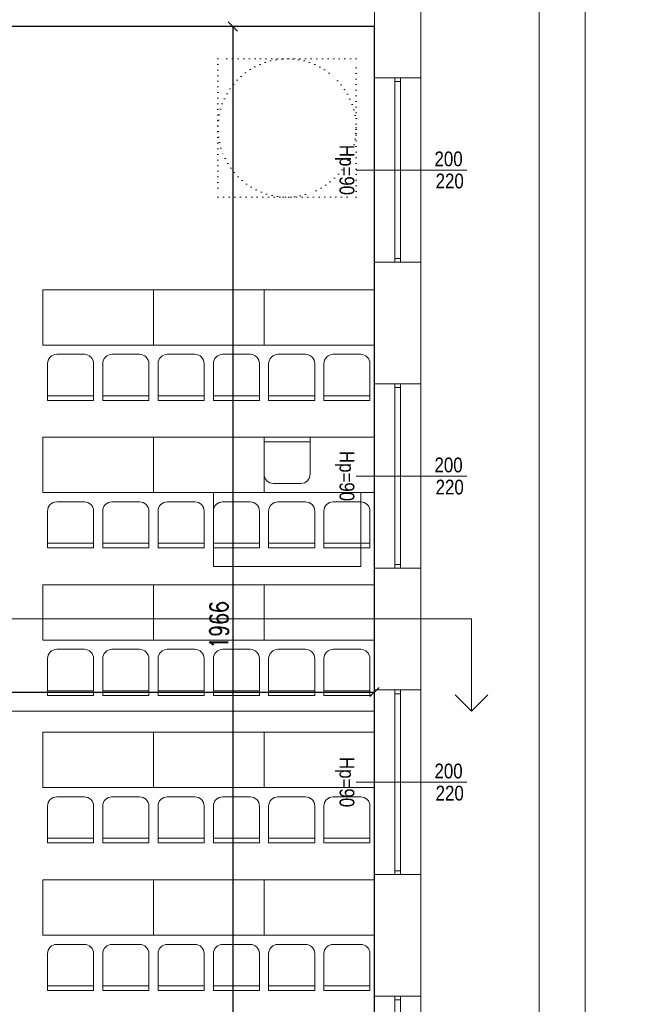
# Model space of a CAD drawing. Header units: metres. Extents: x 8472212 to 8494180, y 5728195 to 5779639.
# Tile 28 of 106: x 8477964 to 8478638, y 5734687 to 5735755. Entities that reach past the tile are written whole.
import ezdxf
from ezdxf import colors
from ezdxf.entities.mleader import LeaderData, LeaderLine
from ezdxf.enums import TextEntityAlignment as Align
from ezdxf.math import Vec2, Vec3

# ---------------------------------------------------------------- set-up
doc = ezdxf.new("R2010")
doc.units = ezdxf.units.M
doc.header["$MEASUREMENT"] = 0
doc.linetypes.add('ACAD_ISO07W100', pattern=[3, 0, -3])
doc.layers.get('0').update_dxf_attribs({"color": 250, "linetype": 'CONTINUOUS'})
doc.layers.get('Defpoints').update_dxf_attribs({"linetype": 'CONTINUOUS'})
doc.layers.add('!!powierzchnie', color=31, linetype='CONTINUOUS', plot=False)
for name, color, linetype, lineweight in [('!działowe', 253, 'CONTINUOUS', 13), ('!opisy', 255, 'CONTINUOUS', 9), ('!parapety', 21, 'CONTINUOUS', 9), ('!stolarka zew', 4, 'CONTINUOUS', 9), ('!ściany konstrukcyjne', 7, 'CONTINUOUS', 18), ('0A_MJ_tabelka', 252, 'CONTINUOUS', 5), ('0A_NIEwidoczne', 222, 'CONTINUOUS', 0), ('opisy', 2, 'CONTINUOUS', 5), ('opisy ramki linie', 101, 'CONTINUOUS', 5)]:
    doc.layers.add(name, color=color, linetype=linetype, lineweight=lineweight)
doc.layers.add('!montaz', color=253, linetype='CONTINUOUS', lineweight=9, transparency=0.5)
doc.styles.add('opis mały', font='ARIALN.TTF', dxfattribs={"height": 16})
doc.styles.get("Standard").update_dxf_attribs({"font": 'Simplex.SHX', "width": 0.75})
doc.linetypes.add('ZYGZAK', pattern='A,0.0001,-0.2,[131,ltypeshp.shx,S=0.2,R=0,X=-0.2,Y=0],-0.4,[131,ltypeshp.shx,S=0.2,R=180,X=0.2,Y=0],-0.2', length=0.8001)
doc.dimstyles.new('ISO-25', dxfattribs={"dimtxt": 20, "dimasz": 10, "dimexe": 1.25, "dimexo": 0.625, "dimgap": 5, "dimtad": 1, "dimdec": 0, "dimtxsty": 'Standard', "dimblk": 'OBLIQUE', "dimcen": 2.5, "dimse1": 1, "dimse2": 1, "dimadec": 0, "dimazin": 0, "dimtfac": 1, "dimtdec": 0, "dimtmove": 0, "dimatfit": 3, "dimfxl": 1, "dimarcsym": 0})

# ---------------------------------------------------------------- blocks, each defined once
blk = doc.blocks.new('_Oblique')
at = {"color": 0, "linetype": 'ByBlock', "lineweight": -2}
blk.add_line((-0.5, -0.5), (0.5, 0.5), dxfattribs=at)
blk = doc.blocks.new('*D536')
at = {"layer": '!opisy', "color": 0, "linetype": 'Continuous', "lineweight": -2, "transparency": 16777216}
blk.add_line((8478399.5, 5736637.7), (8475874.5, 5736637.7), dxfattribs=at)
at = {"layer": 'Defpoints', "color": 0, "linetype": 'Continuous', "transparency": 16777216}
for p in [(8475874.5, 5736637.7), (8478399.5, 5736348.2), (8475874.5, 5735348.2)]:
    blk.add_point(p, dxfattribs=at)
at = {"layer": '!opisy', "color": 0, "linetype": 'Continuous', "lineweight": -2, "transparency": 16777216, "xscale": 10, "yscale": 10, "zscale": 10, "rotation": 180}
blk.add_blockref('_Oblique', (8475874.5, 5736637.7), dxfattribs=at)
at = {"layer": '!opisy', "color": 0, "linetype": 'Continuous', "lineweight": -2, "transparency": 16777216, "xscale": 10, "yscale": 10, "zscale": 10}
blk.add_blockref('_Oblique', (8478399.5, 5736637.7), dxfattribs=at)
at = {"layer": '!opisy', "color": 0, "linetype": 'Continuous', "transparency": 16777216, "insert": (8477137, 5736652.7), "char_height": 20, "attachment_point": 5}
blk.add_mtext('2525', dxfattribs=at)
blk = doc.blocks.new('*D538')
at = {"layer": '!opisy', "color": 0, "linetype": 'Continuous', "lineweight": -2, "transparency": 16777216}
blk.add_line((8477399.5, 5735025.5), (8478349.5, 5735025.5), dxfattribs=at)
at = {"layer": 'Defpoints', "color": 0, "linetype": 'Continuous', "transparency": 16777216}
for p in [(8477399.5, 5735692.3), (8478349.5, 5735692.3), (8478349.5, 5735025.5)]:
    blk.add_point(p, dxfattribs=at)
at = {"layer": '!opisy', "color": 0, "linetype": 'Continuous', "lineweight": -2, "transparency": 16777216, "xscale": 10, "yscale": 10, "zscale": 10, "rotation": 180}
blk.add_blockref('_Oblique', (8477399.5, 5735025.5), dxfattribs=at)
at = {"layer": '!opisy', "color": 0, "linetype": 'Continuous', "lineweight": -2, "transparency": 16777216, "xscale": 10, "yscale": 10, "zscale": 10}
blk.add_blockref('_Oblique', (8478349.5, 5735025.5), dxfattribs=at)
at = {"layer": '!opisy', "color": 0, "linetype": 'Continuous', "transparency": 16777216, "insert": (8477874.5, 5735040.5), "char_height": 20, "attachment_point": 5}
blk.add_mtext('950', dxfattribs=at)
blk = doc.blocks.new('*D539')
at = {"layer": '!opisy', "color": 0, "linetype": 'Continuous', "lineweight": -2, "transparency": 16777216}
blk.add_line((8478195.7, 5735747.3), (8478195.7, 5733781.8), dxfattribs=at)
at = {"layer": 'Defpoints', "color": 0, "linetype": 'Continuous', "transparency": 16777216}
for p in [(8477399.5, 5735747.3), (8477399.5, 5733781.8), (8478195.7, 5733781.8)]:
    blk.add_point(p, dxfattribs=at)
at = {"layer": '!opisy', "color": 0, "linetype": 'Continuous', "lineweight": -2, "transparency": 16777216, "xscale": 10, "yscale": 10, "zscale": 10}
for p, rotation in [((8478195.7, 5735747.3), 90), ((8478195.7, 5733781.8), 270)]:
    blk.add_blockref('_Oblique', p, dxfattribs=dict(at, rotation=rotation))
at = {"layer": '!opisy', "color": 0, "linetype": 'Continuous', "transparency": 16777216, "insert": (8478180.7, 5735098.3), "char_height": 20, "attachment_point": 5, "rotation": 90}
blk.add_mtext('1966', dxfattribs=at)
blk = doc.blocks.new('*U446')
at = {"layer": '!parapety'}
for p, q in [((7761.5, -4380.1), (7961.5, -4380.1)), ((7761.5, -4430.1), (7961.5, -4430.1))]:
    blk.add_line(p, q, dxfattribs=at)
at = {"layer": '!stolarka zew'}
for p, q in [((7961.5, -4402.1), (7761.5, -4402.1)), ((7961.5, -4408.1), (7761.5, -4408.1)), ((7765.5, -4402.1), (7765.5, -4408.1)), ((7957.5, -4402.1), (7957.5, -4408.1))]:
    blk.add_line(p, q, dxfattribs=at)
at = {"layer": '!ściany konstrukcyjne'}
for p, q in [((7761.5, -4430.1), (7761.5, -4380.1)), ((7961.5, -4430.1), (7961.5, -4380.1))]:
    blk.add_line(p, q, dxfattribs=at)
at = {"layer": 'opisy ramki linie'}
for p, q in [((7861.5, -4330.1), (7861.5, -4380.1)), ((7861.5, -4380.1), (7861.5, -4450.1))]:
    blk.add_line(p, q, dxfattribs=at)
at = {"layer": 'opisy', "style": 'opis mały', "flags": 8}
for tag, p in [('SZEROKOŚĆ_OKNO', (7857.5, -4365.1)), ('WYSOKOŚĆ_OKNO', (7881.5, -4363.9))]:
    blk.add_attdef(tag, p, '', height=16, rotation=90, dxfattribs=at)
blk.add_attdef('WYSOKOŚĆ_PARAPETU', text='', height=16, dxfattribs=at).set_placement((7861.5, -4460.1), align=Align.MIDDLE_CENTER)
blk = doc.blocks.new('*U447')
at = {"layer": '!parapety'}
for p, q in [((7761.5, -4380.1), (7961.5, -4380.1)), ((7761.5, -4430.1), (7961.5, -4430.1))]:
    blk.add_line(p, q, dxfattribs=at)
at = {"layer": '!stolarka zew'}
for p, q in [((7961.5, -4402.1), (7761.5, -4402.1)), ((7961.5, -4408.1), (7761.5, -4408.1)), ((7765.5, -4402.1), (7765.5, -4408.1)), ((7957.5, -4402.1), (7957.5, -4408.1))]:
    blk.add_line(p, q, dxfattribs=at)
at = {"layer": '!ściany konstrukcyjne'}
for p, q in [((7761.5, -4430.1), (7761.5, -4380.1)), ((7961.5, -4430.1), (7961.5, -4380.1))]:
    blk.add_line(p, q, dxfattribs=at)
at = {"layer": 'opisy ramki linie'}
for p, q in [((7861.5, -4330.1), (7861.5, -4380.1)), ((7861.5, -4380.1), (7861.5, -4450.1))]:
    blk.add_line(p, q, dxfattribs=at)
at = {"layer": 'opisy', "style": 'opis mały', "flags": 8}
for tag, p in [('SZEROKOŚĆ_OKNO', (7857.5, -4365.1)), ('WYSOKOŚĆ_OKNO', (7881.5, -4363.9))]:
    blk.add_attdef(tag, p, '', height=16, rotation=90, dxfattribs=at)
blk.add_attdef('WYSOKOŚĆ_PARAPETU', text='', height=16, dxfattribs=at).set_placement((7861.5, -4460.1), align=Align.MIDDLE_CENTER)
blk = doc.blocks.new('*U448')
at = {"layer": '!parapety'}
for p, q in [((7761.5, -4380.1), (7961.5, -4380.1)), ((7761.5, -4430.1), (7961.5, -4430.1))]:
    blk.add_line(p, q, dxfattribs=at)
at = {"layer": '!stolarka zew'}
for p, q in [((7961.5, -4402.1), (7761.5, -4402.1)), ((7961.5, -4408.1), (7761.5, -4408.1)), ((7765.5, -4402.1), (7765.5, -4408.1)), ((7957.5, -4402.1), (7957.5, -4408.1))]:
    blk.add_line(p, q, dxfattribs=at)
at = {"layer": '!ściany konstrukcyjne'}
for p, q in [((7761.5, -4430.1), (7761.5, -4380.1)), ((7961.5, -4430.1), (7961.5, -4380.1))]:
    blk.add_line(p, q, dxfattribs=at)
at = {"layer": 'opisy ramki linie'}
for p, q in [((7861.5, -4330.1), (7861.5, -4380.1)), ((7861.5, -4380.1), (7861.5, -4450.1))]:
    blk.add_line(p, q, dxfattribs=at)
at = {"layer": 'opisy', "style": 'opis mały', "flags": 8}
for tag, p in [('SZEROKOŚĆ_OKNO', (7857.5, -4365.1)), ('WYSOKOŚĆ_OKNO', (7881.5, -4363.9))]:
    blk.add_attdef(tag, p, '', height=16, rotation=90, dxfattribs=at)
blk.add_attdef('WYSOKOŚĆ_PARAPETU', text='', height=16, dxfattribs=at).set_placement((7861.5, -4460.1), align=Align.MIDDLE_CENTER)
blk = doc.blocks.new('*U449')
at = {"layer": '!parapety'}
for p, q in [((7761.5, -4380.1), (7961.5, -4380.1)), ((7761.5, -4430.1), (7961.5, -4430.1))]:
    blk.add_line(p, q, dxfattribs=at)
at = {"layer": '!stolarka zew'}
for p, q in [((7961.5, -4402.1), (7761.5, -4402.1)), ((7961.5, -4408.1), (7761.5, -4408.1)), ((7765.5, -4402.1), (7765.5, -4408.1)), ((7957.5, -4402.1), (7957.5, -4408.1))]:
    blk.add_line(p, q, dxfattribs=at)
at = {"layer": '!ściany konstrukcyjne'}
for p, q in [((7761.5, -4430.1), (7761.5, -4380.1)), ((7961.5, -4430.1), (7961.5, -4380.1))]:
    blk.add_line(p, q, dxfattribs=at)
at = {"layer": 'opisy ramki linie'}
for p, q in [((7861.5, -4330.1), (7861.5, -4380.1)), ((7861.5, -4380.1), (7861.5, -4450.1))]:
    blk.add_line(p, q, dxfattribs=at)
at = {"layer": 'opisy', "style": 'opis mały', "flags": 8}
for tag, p in [('SZEROKOŚĆ_OKNO', (7857.5, -4365.1)), ('WYSOKOŚĆ_OKNO', (7881.5, -4363.9))]:
    blk.add_attdef(tag, p, '', height=16, rotation=90, dxfattribs=at)
blk.add_attdef('WYSOKOŚĆ_PARAPETU', text='', height=16, dxfattribs=at).set_placement((7861.5, -4460.1), align=Align.MIDDLE_CENTER)
blk = doc.blocks.new('_Dot')
at = {"color": 0, "linetype": 'ByBlock', "lineweight": -2}
blk.add_line((-0.5, 0), (-1, 0), dxfattribs=at)
at = {"color": 0, "linetype": 'ByBlock', "const_width": 0.5}
blk.add_lwpolyline([(-0.25, 0, 1), (0.25, 0, 1)], format="xyb", close=True, dxfattribs=at)

msp = doc.modelspace()

# ---------------------------------------------------------------- linework, layer by layer
at = {"layer": '!!powierzchnie', "linetype": 'Continuous'}
msp.add_lwpolyline([(8477399.5, 5735747.3), (8477399.5, 5733781.8), (8478349.5, 5733781.8), (8478349.5, 5735747.3), (8477399.5, 5735747.3)], dxfattribs=at)
at = {"layer": '!działowe', "linetype": 'Continuous'}
msp.add_line((8477399.5, 5735747.3), (8478349.5, 5735747.3), dxfattribs=at)
at = {"layer": '!działowe', "linetype": 'ZYGZAK', "ltscale": 20}
msp.add_line((8477399.5, 5735004.8), (8478349.5, 5735004.8), dxfattribs=at)
at = {"layer": '!montaz', "linetype": 'Continuous'}
for p, q in [((8478044.5, 5735346.8), (8477994.5, 5735346.8)), ((8478044.5, 5735341.8), (8477994.5, 5735341.8)), ((8478054.5, 5735346.8), (8478104.5, 5735346.8)), ((8478054.5, 5735341.8), (8478104.5, 5735341.8)), ((8478164.5, 5735346.8), (8478114.5, 5735346.8)), ((8478164.5, 5735341.8), (8478114.5, 5735341.8)), ((8478174.5, 5735346.8), (8478224.5, 5735346.8)), ((8478174.5, 5735341.8), (8478224.5, 5735341.8)), ((8478284.5, 5735346.8), (8478234.5, 5735346.8)), ((8478284.5, 5735341.8), (8478234.5, 5735341.8)), ((8478294.5, 5735346.8), (8478344.5, 5735346.8)), ((8478294.5, 5735341.8), (8478344.5, 5735341.8)), ((8478229.5, 5735301.8), (8478279.5, 5735301.8)), ((8478229.5, 5735296.8), (8478279.5, 5735296.8)), ((8478044.5, 5735186.8), (8477994.5, 5735186.8)), ((8478044.5, 5735181.8), (8477994.5, 5735181.8)), ((8478054.5, 5735186.8), (8478104.5, 5735186.8)), ((8478054.5, 5735181.8), (8478104.5, 5735181.8)), ((8478164.5, 5735186.8), (8478114.5, 5735186.8)), ((8478164.5, 5735181.8), (8478114.5, 5735181.8)), ((8478174.5, 5735186.8), (8478224.5, 5735186.8)), ((8478174.5, 5735181.8), (8478224.5, 5735181.8)), ((8478284.5, 5735186.8), (8478234.5, 5735186.8)), ((8478284.5, 5735181.8), (8478234.5, 5735181.8)), ((8478294.5, 5735186.8), (8478344.5, 5735186.8)), ((8478294.5, 5735181.8), (8478344.5, 5735181.8)), ((8478044.5, 5735026.8), (8477994.5, 5735026.8)), ((8478044.5, 5735021.8), (8477994.5, 5735021.8)), ((8478054.5, 5735026.8), (8478104.5, 5735026.8)), ((8478054.5, 5735021.8), (8478104.5, 5735021.8)), ((8478164.5, 5735026.8), (8478114.5, 5735026.8)), ((8478164.5, 5735021.8), (8478114.5, 5735021.8)), ((8478174.5, 5735026.8), (8478224.5, 5735026.8)), ((8478174.5, 5735021.8), (8478224.5, 5735021.8)), ((8478284.5, 5735026.8), (8478234.5, 5735026.8)), ((8478284.5, 5735021.8), (8478234.5, 5735021.8)), ((8478294.5, 5735026.8), (8478344.5, 5735026.8)), ((8478294.5, 5735021.8), (8478344.5, 5735021.8)), ((8478044.5, 5734866.8), (8477994.5, 5734866.8)), ((8478044.5, 5734861.8), (8477994.5, 5734861.8)), ((8478054.5, 5734866.8), (8478104.5, 5734866.8)), ((8478054.5, 5734861.8), (8478104.5, 5734861.8)), ((8478164.5, 5734866.8), (8478114.5, 5734866.8)), ((8478164.5, 5734861.8), (8478114.5, 5734861.8)), ((8478174.5, 5734866.8), (8478224.5, 5734866.8)), ((8478174.5, 5734861.8), (8478224.5, 5734861.8)), ((8478284.5, 5734866.8), (8478234.5, 5734866.8)), ((8478284.5, 5734861.8), (8478234.5, 5734861.8)), ((8478294.5, 5734866.8), (8478344.5, 5734866.8)), ((8478294.5, 5734861.8), (8478344.5, 5734861.8)), ((8478044.5, 5734706.8), (8477994.5, 5734706.8)), ((8478044.5, 5734701.8), (8477994.5, 5734701.8)), ((8478054.5, 5734706.8), (8478104.5, 5734706.8)), ((8478054.5, 5734701.8), (8478104.5, 5734701.8)), ((8478164.5, 5734706.8), (8478114.5, 5734706.8)), ((8478164.5, 5734701.8), (8478114.5, 5734701.8)), ((8478174.5, 5734706.8), (8478224.5, 5734706.8)), ((8478174.5, 5734701.8), (8478224.5, 5734701.8)), ((8478284.5, 5734706.8), (8478234.5, 5734706.8)), ((8478284.5, 5734701.8), (8478234.5, 5734701.8)), ((8478294.5, 5734706.8), (8478344.5, 5734706.8)), ((8478294.5, 5734701.8), (8478344.5, 5734701.8))]:
    msp.add_line(p, q, dxfattribs=at)
for points in [[(8477989.5, 5735461.8), (8478109.5, 5735461.8), (8478109.5, 5735401.8), (8477989.5, 5735401.8), (8477989.5, 5735461.8)], [(8478109.5, 5735461.8), (8478229.5, 5735461.8), (8478229.5, 5735401.8), (8478109.5, 5735401.8), (8478109.5, 5735461.8)], [(8478229.5, 5735461.8), (8478349.5, 5735461.8), (8478349.5, 5735401.8), (8478229.5, 5735401.8), (8478229.5, 5735461.8)], [(8477989.5, 5735301.8), (8478109.5, 5735301.8), (8478109.5, 5735241.8), (8477989.5, 5735241.8), (8477989.5, 5735301.8)], [(8478109.5, 5735301.8), (8478229.5, 5735301.8), (8478229.5, 5735241.8), (8478109.5, 5735241.8), (8478109.5, 5735301.8)], [(8478229.5, 5735301.8), (8478349.5, 5735301.8), (8478349.5, 5735241.8), (8478229.5, 5735241.8), (8478229.5, 5735301.8)], [(8478174.5, 5735241.8), (8478174.5, 5735161.8), (8478334.5, 5735161.8), (8478334.5, 5735241.8), (8478174.5, 5735241.8)], [(8477989.5, 5735141.8), (8478109.5, 5735141.8), (8478109.5, 5735081.8), (8477989.5, 5735081.8), (8477989.5, 5735141.8)], [(8478109.5, 5735141.8), (8478229.5, 5735141.8), (8478229.5, 5735081.8), (8478109.5, 5735081.8), (8478109.5, 5735141.8)], [(8478229.5, 5735141.8), (8478349.5, 5735141.8), (8478349.5, 5735081.8), (8478229.5, 5735081.8), (8478229.5, 5735141.8)], [(8477989.5, 5734981.8), (8478109.5, 5734981.8), (8478109.5, 5734921.8), (8477989.5, 5734921.8), (8477989.5, 5734981.8)], [(8478109.5, 5734981.8), (8478229.5, 5734981.8), (8478229.5, 5734921.8), (8478109.5, 5734921.8), (8478109.5, 5734981.8)], [(8478229.5, 5734981.8), (8478349.5, 5734981.8), (8478349.5, 5734921.8), (8478229.5, 5734921.8), (8478229.5, 5734981.8)], [(8477989.5, 5734821.8), (8478109.5, 5734821.8), (8478109.5, 5734761.8), (8477989.5, 5734761.8), (8477989.5, 5734821.8)], [(8478109.5, 5734821.8), (8478229.5, 5734821.8), (8478229.5, 5734761.8), (8478109.5, 5734761.8), (8478109.5, 5734821.8)], [(8478229.5, 5734821.8), (8478349.5, 5734821.8), (8478349.5, 5734761.8), (8478229.5, 5734761.8), (8478229.5, 5734821.8)]]:
    msp.add_lwpolyline(points, dxfattribs=at)
for points in [[(8478044.5, 5735381.8), (8478044.5, 5735341.8), (8477994.5, 5735341.8), (8477994.5, 5735381.8, -0.414214), (8478004.5, 5735391.8), (8478034.5, 5735391.8, -0.414214)], [(8478054.5, 5735381.8), (8478054.5, 5735341.8), (8478104.5, 5735341.8), (8478104.5, 5735381.8, 0.414214), (8478094.5, 5735391.8), (8478064.5, 5735391.8, 0.414214)], [(8478164.5, 5735381.8), (8478164.5, 5735341.8), (8478114.5, 5735341.8), (8478114.5, 5735381.8, -0.414214), (8478124.5, 5735391.8), (8478154.5, 5735391.8, -0.414214)], [(8478174.5, 5735381.8), (8478174.5, 5735341.8), (8478224.5, 5735341.8), (8478224.5, 5735381.8, 0.414214), (8478214.5, 5735391.8), (8478184.5, 5735391.8, 0.414214)], [(8478284.5, 5735381.8), (8478284.5, 5735341.8), (8478234.5, 5735341.8), (8478234.5, 5735381.8, -0.414214), (8478244.5, 5735391.8), (8478274.5, 5735391.8, -0.414214)], [(8478294.5, 5735381.8), (8478294.5, 5735341.8), (8478344.5, 5735341.8), (8478344.5, 5735381.8, 0.414214), (8478334.5, 5735391.8), (8478304.5, 5735391.8, 0.414214)], [(8478229.5, 5735261.8), (8478229.5, 5735301.8), (8478279.5, 5735301.8), (8478279.5, 5735261.8, -0.414214), (8478269.5, 5735251.8), (8478239.5, 5735251.8, -0.414214)], [(8478044.5, 5735221.8), (8478044.5, 5735181.8), (8477994.5, 5735181.8), (8477994.5, 5735221.8, -0.414214), (8478004.5, 5735231.8), (8478034.5, 5735231.8, -0.414214)], [(8478054.5, 5735221.8), (8478054.5, 5735181.8), (8478104.5, 5735181.8), (8478104.5, 5735221.8, 0.414214), (8478094.5, 5735231.8), (8478064.5, 5735231.8, 0.414214)], [(8478164.5, 5735221.8), (8478164.5, 5735181.8), (8478114.5, 5735181.8), (8478114.5, 5735221.8, -0.414214), (8478124.5, 5735231.8), (8478154.5, 5735231.8, -0.414214)], [(8478174.5, 5735221.8), (8478174.5, 5735181.8), (8478224.5, 5735181.8), (8478224.5, 5735221.8, 0.414214), (8478214.5, 5735231.8), (8478184.5, 5735231.8, 0.414214)], [(8478284.5, 5735221.8), (8478284.5, 5735181.8), (8478234.5, 5735181.8), (8478234.5, 5735221.8, -0.414214), (8478244.5, 5735231.8), (8478274.5, 5735231.8, -0.414214)], [(8478294.5, 5735221.8), (8478294.5, 5735181.8), (8478344.5, 5735181.8), (8478344.5, 5735221.8, 0.414214), (8478334.5, 5735231.8), (8478304.5, 5735231.8, 0.414214)], [(8478044.5, 5735061.8), (8478044.5, 5735021.8), (8477994.5, 5735021.8), (8477994.5, 5735061.8, -0.414214), (8478004.5, 5735071.8), (8478034.5, 5735071.8, -0.414214)], [(8478054.5, 5735061.8), (8478054.5, 5735021.8), (8478104.5, 5735021.8), (8478104.5, 5735061.8, 0.414214), (8478094.5, 5735071.8), (8478064.5, 5735071.8, 0.414214)], [(8478164.5, 5735061.8), (8478164.5, 5735021.8), (8478114.5, 5735021.8), (8478114.5, 5735061.8, -0.414214), (8478124.5, 5735071.8), (8478154.5, 5735071.8, -0.414214)], [(8478174.5, 5735061.8), (8478174.5, 5735021.8), (8478224.5, 5735021.8), (8478224.5, 5735061.8, 0.414214), (8478214.5, 5735071.8), (8478184.5, 5735071.8, 0.414214)], [(8478284.5, 5735061.8), (8478284.5, 5735021.8), (8478234.5, 5735021.8), (8478234.5, 5735061.8, -0.414214), (8478244.5, 5735071.8), (8478274.5, 5735071.8, -0.414214)], [(8478294.5, 5735061.8), (8478294.5, 5735021.8), (8478344.5, 5735021.8), (8478344.5, 5735061.8, 0.414214), (8478334.5, 5735071.8), (8478304.5, 5735071.8, 0.414214)], [(8478044.5, 5734901.8), (8478044.5, 5734861.8), (8477994.5, 5734861.8), (8477994.5, 5734901.8, -0.414214), (8478004.5, 5734911.8), (8478034.5, 5734911.8, -0.414214)], [(8478054.5, 5734901.8), (8478054.5, 5734861.8), (8478104.5, 5734861.8), (8478104.5, 5734901.8, 0.414214), (8478094.5, 5734911.8), (8478064.5, 5734911.8, 0.414214)], [(8478164.5, 5734901.8), (8478164.5, 5734861.8), (8478114.5, 5734861.8), (8478114.5, 5734901.8, -0.414214), (8478124.5, 5734911.8), (8478154.5, 5734911.8, -0.414214)], [(8478174.5, 5734901.8), (8478174.5, 5734861.8), (8478224.5, 5734861.8), (8478224.5, 5734901.8, 0.414214), (8478214.5, 5734911.8), (8478184.5, 5734911.8, 0.414214)], [(8478284.5, 5734901.8), (8478284.5, 5734861.8), (8478234.5, 5734861.8), (8478234.5, 5734901.8, -0.414214), (8478244.5, 5734911.8), (8478274.5, 5734911.8, -0.414214)], [(8478294.5, 5734901.8), (8478294.5, 5734861.8), (8478344.5, 5734861.8), (8478344.5, 5734901.8, 0.414214), (8478334.5, 5734911.8), (8478304.5, 5734911.8, 0.414214)], [(8478044.5, 5734741.8), (8478044.5, 5734701.8), (8477994.5, 5734701.8), (8477994.5, 5734741.8, -0.414214), (8478004.5, 5734751.8), (8478034.5, 5734751.8, -0.414214)], [(8478054.5, 5734741.8), (8478054.5, 5734701.8), (8478104.5, 5734701.8), (8478104.5, 5734741.8, 0.414214), (8478094.5, 5734751.8), (8478064.5, 5734751.8, 0.414214)], [(8478164.5, 5734741.8), (8478164.5, 5734701.8), (8478114.5, 5734701.8), (8478114.5, 5734741.8, -0.414214), (8478124.5, 5734751.8), (8478154.5, 5734751.8, -0.414214)], [(8478174.5, 5734741.8), (8478174.5, 5734701.8), (8478224.5, 5734701.8), (8478224.5, 5734741.8, 0.414214), (8478214.5, 5734751.8), (8478184.5, 5734751.8, 0.414214)], [(8478284.5, 5734741.8), (8478284.5, 5734701.8), (8478234.5, 5734701.8), (8478234.5, 5734741.8, -0.414214), (8478244.5, 5734751.8), (8478274.5, 5734751.8, -0.414214)], [(8478294.5, 5734741.8), (8478294.5, 5734701.8), (8478344.5, 5734701.8), (8478344.5, 5734741.8, 0.414214), (8478334.5, 5734751.8), (8478304.5, 5734751.8, 0.414214)]]:
    msp.add_lwpolyline(points, format="xyb", close=True, dxfattribs=at)
at = {"layer": '!opisy', "linetype": 'Continuous'}
for p, q in [((8475807.1, 5735104.7), (8478454.6, 5735104.7)), ((8478454.6, 5735104.7), (8478454.6, 5735004.7)), ((8478454.6, 5735004.7), (8478437, 5735022.4)), ((8478454.6, 5735004.7), (8478472.3, 5735022.4))]:
    msp.add_line(p, q, dxfattribs=at)
at = {"layer": '!opisy', "linetype": 'ACAD_ISO07W100', "ltscale": 2}
msp.add_lwpolyline([(8478329.5, 5735712.3), (8478179.5, 5735712.3), (8478179.5, 5735562.3), (8478329.5, 5735562.3), (8478329.5, 5735712.3)], dxfattribs=at)
msp.add_circle((8478254.5, 5735637.3), 75, dxfattribs=at)
at = {"layer": '!ściany konstrukcyjne', "linetype": 'Continuous'}
for points in [[(8478349.5, 5735823.8), (8478349.5, 5735691.8)], [(8478399.5, 5735823.8), (8478399.5, 5735691.8)], [(8478349.5, 5735491.8), (8478349.5, 5735359.8)], [(8478399.5, 5735491.8), (8478399.5, 5735359.8)], [(8478349.5, 5735159.8), (8478349.5, 5735027.8)], [(8478399.5, 5735159.8), (8478399.5, 5735027.8)], [(8478349.5, 5734827.8), (8478349.5, 5734695.8)], [(8478399.5, 5734827.8), (8478399.5, 5734695.8)]]:
    msp.add_lwpolyline(points, dxfattribs=at)
at = {"layer": '0A_MJ_tabelka', "color": 7}
msp.add_line((8478528, 5736781.1), (8478528, 5732681.1), dxfattribs=at)
at = {"layer": '0A_NIEwidoczne', "lineweight": 0}
msp.add_line((8478578, 5736831.1), (8478578, 5732631.1), dxfattribs=at)

# ---------------------------------------------------------------- block references
at = {"layer": '!ściany konstrukcyjne'}
ref = msp.add_blockref('*U449', (8482779.6, 5743453.2), dxfattribs=dict(at, rotation=270))
ref.add_attrib('WYSOKOŚĆ_OKNO', '220', (8478415.7, 5735571.8), dxfattribs={"layer": 'opisy', "height": 16, "style": 'opis mały'})
ref.add_attrib('WYSOKOŚĆ_PARAPETU', 'Hp=90', dxfattribs={"layer": 'opisy', "height": 16, "rotation": 270, "style": 'opis mały'}).set_placement((8478319.5, 5735591.8), align=Align.MIDDLE_CENTER)
ref.add_attrib('SZEROKOŚĆ_OKNO', '200', (8478414.5, 5735595.8), dxfattribs={"layer": 'opisy', "height": 16, "style": 'opis mały'})
ref = msp.add_blockref('*U448', (8482779.6, 5743121.2), dxfattribs=dict(at, rotation=270))
ref.add_attrib('WYSOKOŚĆ_OKNO', '220', (8478415.7, 5735239.8), dxfattribs={"layer": 'opisy', "height": 16, "style": 'opis mały'})
ref.add_attrib('WYSOKOŚĆ_PARAPETU', 'Hp=90', dxfattribs={"layer": 'opisy', "height": 16, "rotation": 270, "style": 'opis mały'}).set_placement((8478319.5, 5735259.8), align=Align.MIDDLE_CENTER)
ref.add_attrib('SZEROKOŚĆ_OKNO', '200', (8478414.5, 5735263.8), dxfattribs={"layer": 'opisy', "height": 16, "style": 'opis mały'})
ref = msp.add_blockref('*U447', (8482779.6, 5742789.2), dxfattribs=dict(at, rotation=270))
ref.add_attrib('WYSOKOŚĆ_OKNO', '220', (8478415.7, 5734907.8), dxfattribs={"layer": 'opisy', "height": 16, "style": 'opis mały'})
ref.add_attrib('WYSOKOŚĆ_PARAPETU', 'Hp=90', dxfattribs={"layer": 'opisy', "height": 16, "rotation": 270, "style": 'opis mały'}).set_placement((8478319.5, 5734927.8), align=Align.MIDDLE_CENTER)
ref.add_attrib('SZEROKOŚĆ_OKNO', '200', (8478414.5, 5734931.8), dxfattribs={"layer": 'opisy', "height": 16, "style": 'opis mały'})
ref = msp.add_blockref('*U446', (8482779.6, 5742457.2), dxfattribs=dict(at, rotation=270))
ref.add_attrib('WYSOKOŚĆ_OKNO', '220', (8478415.7, 5734575.8), dxfattribs={"layer": 'opisy', "height": 16, "style": 'opis mały'})
ref.add_attrib('WYSOKOŚĆ_PARAPETU', 'Hp=90', dxfattribs={"layer": 'opisy', "height": 16, "rotation": 270, "style": 'opis mały'}).set_placement((8478319.5, 5734595.8), align=Align.MIDDLE_CENTER)
ref.add_attrib('SZEROKOŚĆ_OKNO', '200', (8478414.5, 5734599.8), dxfattribs={"layer": 'opisy', "height": 16, "style": 'opis mały'})

# ---------------------------------------------------------------- texts
at = {"layer": '!opisy', "linetype": 'Continuous', "char_height": 30, "attachment_point": 1}
for s, insert in [('\\pi260.1;{\\fArial|b0|i0|c238|p34;2.3 KLATKA SCHODOWA}', (8476264.2, 5735617.6)), ('\\pi329.67;{\\fArial|b0|i0|c238|p34;2.4 WC DAMSKI}', (8475672.1, 5735337.2)), ('\\pi352.14;{\\fCalibri|b0|i0|c238|p34;\\H0.91667x;2.7 KORYTARZ}', (8476556.7, 5735069.3)), ('\\pi366.23;{\\fArial|b0|i0|c238|p34;2.6 WC ON}', (8476026.7, 5735012.8)), ('\\pi341.02;{\\fArial|b0|i0|c238|p34;2.5 WC MĘSKI}', (8475672.1, 5734813.8))]:
    msp.add_mtext_dynamic_manual_height_columns(s, width=889.628, gutter_width=12.5, heights=[0], dxfattribs=dict(at, insert=insert))

# ---------------------------------------------------------------- dimensions: what is measured, and where the dimension line sits
at = {"layer": '!opisy', "linetype": 'Continuous'}
for base, p1, p2, picture, middle in [((8475874.5, 5736637.7), (8478399.5, 5736348.2), (8475874.5, 5735348.2), '*D536', (8477137, 5736652.7)), ((8478349.5, 5735025.5), (8477399.5, 5735692.3), (8478349.5, 5735692.3), '*D538', (8477874.5, 5735040.5))]:
    dim = msp.add_linear_dim(base=base, p1=p1, p2=p2, dimstyle='ISO-25', dxfattribs=at)
    dim.commit()
    dim.dimension.update_dxf_attribs({"geometry": picture, "text_midpoint": middle})
dim = msp.add_linear_dim(base=(8478195.6654315, 5733781.7609014), p1=(8477399.5316199, 5735747.2609014), p2=(8477399.5316196, 5733781.7609014), angle=90, dimstyle='ISO-25', dxfattribs=at)
dim.commit()
dim.dimension.update_dxf_attribs({"geometry": '*D539', "text_midpoint": (8478195.6654315, 5735098.33927), "dimtype": 160})

# ---------------------------------------------------------------- leaders
at = {"layer": '!opisy'}
ml = msp.add_multileader_mtext('Standard', dxfattribs=at)
ml.set_content('ścianka przesuwna', color=256)
ml.set_leader_properties()
ml.set_arrow_properties(name='DOT')
ml.build(insert=Vec2(0, 0))
ml.multileader.update_dxf_attribs({"text_right_attachment_type": 6, "dogleg_length": 0.36, "arrow_head_size": 5})
ctx = ml.context
ctx.base_point, ctx.char_height, ctx.arrow_head_size, ctx.landing_gap_size, ctx.plane_origin = Vec3(8477519.5, 5735277.2), 20, 5, 5, Vec3(8477421.2, 5735194.6)
ctx.right_attachment = 6
notes = []
notes.append((ctx, [(0, (1, 1, 0), (8477504.9, 5735277.2), (1, 0), 14.6, [(0, [(8477454.5, 5735004.8)], 0, [])])]))
ctx.mtext.insert, ctx.mtext.width, ctx.mtext.flow_direction = Vec3(8477524.5, 5735290.5), 517.143, 5
for ctx, leaders in notes:
    for number, flags, end, landing, length, lines in leaders:
        leader = LeaderData()
        leader.index, (leader.has_last_leader_line, leader.has_dogleg_vector, leader.attachment_direction) = number, flags
        leader.last_leader_point, leader.dogleg_vector, leader.dogleg_length = Vec3(end), Vec3(landing), length
        for number, points, colour, breaks in lines:
            line = LeaderLine()
            line.index, line.vertices, line.color, line.breaks = number, Vec3.list(points), colors.encode_raw_color(colour), breaks
            leader.lines.append(line)
        ctx.leaders.append(leader)

doc.saveas('drawing.dxf')
